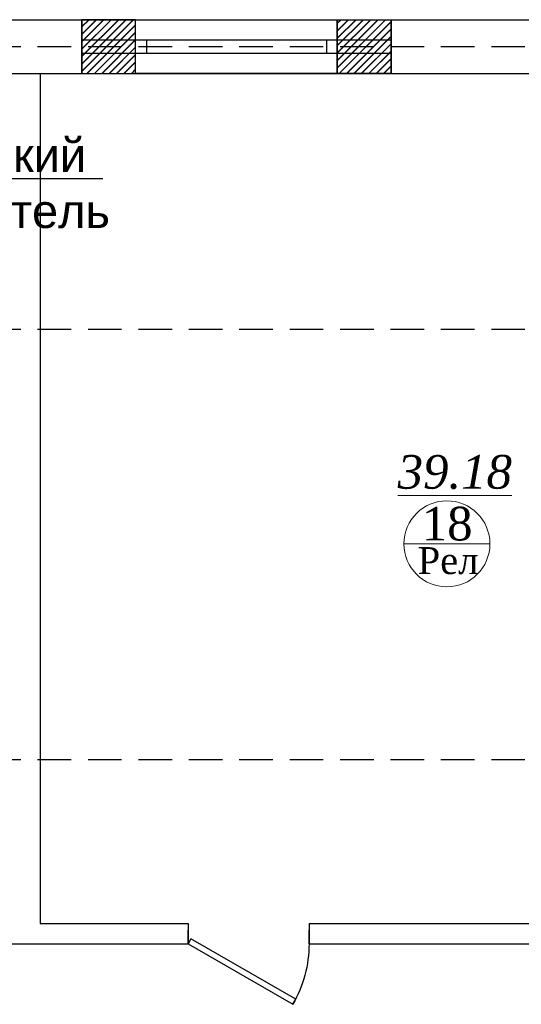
# Model space of a CAD drawing. Header units: inches. Extents: x 8001 to 766003, y -84601 to 563258.
# Tile 149 of 169: x 484503 to 488235, y 278534 to 285854. Entities that reach past the tile are written whole.
import ezdxf
from ezdxf import colors
from ezdxf.entities.mleader import LeaderData, LeaderLine
from ezdxf.math import Vec2, Vec3

# ---------------------------------------------------------------- set-up
doc = ezdxf.new("R2010")
doc.units = ezdxf.units.IN
doc.header["$MEASUREMENT"] = 0
doc.linetypes.add('( Hidden )', pattern=[0.375, 0.25, -0.125])
for name, color, linetype, lineweight in [('.', 7, 'Continuous', 15), ('СТЕНЫ', 7, 'Continuous', 40), ('Т3', 10, 'Continuous', 25)]:
    doc.layers.add(name, color=color, linetype=linetype, lineweight=lineweight)
doc.styles.get("Standard").update_dxf_attribs({"font": 'arial.ttf'})
doc.styles.add('TIEMS', font='times.ttf')
pattern_1 = [(45, (1276666.2517349, 1731302.557319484), (-27.57716446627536, 27.57716446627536), []), (45, (1276668.2517349, 1731302.557319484), (-27.57716446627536, 27.57716446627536), [])]

# ---------------------------------------------------------------- blocks, each defined once
blk = doc.blocks.new('*U283')
at = {"color": 5}
for p, q in [((-36, 8.881784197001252e-16), (-36, 3.999999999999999)), ((0, 0), (0, 3.999999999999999))]:
    blk.add_line(p, q, dxfattribs=at)
blk.add_lwpolyline([(0, 8.881784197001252e-16), (-31.1769145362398, -17.99999999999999), (-32.05191453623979, -16.48445554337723), (-0.875, 1.515544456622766)], close=True, dxfattribs=at)
blk.add_arc((0, 0), 36, 180, 209.9999999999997, dxfattribs=at)
blk = doc.blocks.new('gggggggggggggfffffffffffffgc')
for p, q in [((3348311.882303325, 615064.9798417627), (3348311.882303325, 615464.9798417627)), ((3350611.882303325, 615064.9798417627), (3350611.882303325, 615464.9798417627))]:
    blk.add_line(p, q)
at = {"color": 5}
for p, q in [((3348311.882303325, 615314.9798417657), (3350611.882303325, 615314.9798417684)), ((3348311.882303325, 615214.9798417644), (3350611.882303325, 615214.9798417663))]:
    blk.add_line(p, q, dxfattribs=at)
blk = doc.blocks.new('gggggggggggggggffffffffffgc')
at = {"layer": '.'}
h = blk.add_hatch(dxfattribs=at)
h.set_pattern_fill('JIS_LC_8', color=32, scale=5)
h.set_pattern_definition(pattern_1)
h.paths.add_polyline_path([(1969329.713512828, 2113298.219507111), (1968929.713512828, 2113298.219507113), (1968929.713512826, 2112898.219507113), (1969329.713512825, 2112898.219507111)])
h = blk.add_hatch(dxfattribs=at)
h.set_pattern_fill('JIS_LC_8', color=32, scale=5)
h.set_pattern_definition(pattern_1)
h.paths.add_polyline_path([(1970829.713512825, 2113298.219507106), (1971229.713512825, 2113298.219507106), (1971229.713512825, 2112898.219507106), (1970829.713512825, 2112898.219507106)])
for p, q in [((1968929.713512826, 2113298.219507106), (1968929.713512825, 2112898.219507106)), ((1968929.713512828, 2113298.219507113), (1968929.713512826, 2112898.219507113)), ((1971229.713512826, 2113298.219507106), (1971229.713512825, 2112898.219507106))]:
    blk.add_line(p, q)
at = {"color": 5}
for p, q in [((1969329.713512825, 2113148.219507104), (1970829.713512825, 2113148.219507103)), ((1969329.713512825, 2113048.219507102), (1970829.713512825, 2113048.219507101))]:
    blk.add_line(p, q, dxfattribs=at)
for points in [[(1969329.713512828, 2113298.219507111), (1968929.713512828, 2113298.219507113), (1968929.713512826, 2112898.219507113), (1969329.713512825, 2112898.219507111)], [(1970829.713512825, 2113298.219507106), (1971229.713512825, 2113298.219507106), (1971229.713512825, 2112898.219507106), (1970829.713512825, 2112898.219507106)]]:
    blk.add_lwpolyline(points, close=True)
at = {"color": 0}
blk.add_lwpolyline([(1969329.713512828, 2113298.219507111), (1970829.713512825, 2113298.219507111), (1970829.713512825, 2112898.219507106), (1969329.713512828, 2112898.219507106)], close=True, dxfattribs=at)
at = {"color": 5}
for points in [[(1969409.713512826, 2113148.219507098), (1969409.713512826, 2113048.219507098)], [(1970749.713512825, 2113148.219507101), (1970749.713512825, 2113048.219507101)]]:
    blk.add_lwpolyline(points, dxfattribs=at)
blk = doc.blocks.new('hkgk')
for p, q in [((176571.1995090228, 102129.3399678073), (231521.1995090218, 102129.3399678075)), ((176971.1995090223, 101729.3399678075), (182621.1995090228, 101729.3399678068)), ((182621.1995090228, 101729.3399678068), (221971.1995090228, 101729.3399678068)), ((182621.1995090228, 101729.3399678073), (182621.1995090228, 95409.33996780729)), ((182621.1995090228, 95409.33996780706), (183721.1995090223, 95409.33996780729)), ((183721.1995090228, 95409.33996780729), (183721.1995090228, 95259.33996780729)), ((184621.1995090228, 95409.33996780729), (189521.1995090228, 95409.33996780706)), ((184621.1995090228, 95409.33996780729), (184621.1995090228, 95259.33996780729)), ((181971.1995090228, 95259.33996780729), (183721.1995090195, 95259.33996780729)), ((184621.1995090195, 95259.33996780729), (189521.1995090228, 95259.33996780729))]:
    blk.add_line(p, q)
at = {"color": 1, "linetype": '( Hidden )', "ltscale": 1000}
for p, q in [((170227.6217216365, 101929.3399678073), (231321.1995090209, 101929.3399678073)), ((170227.6217216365, 99829.33996780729), (231321.1995090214, 99829.33996780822)), ((170227.621721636, 96629.33996780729), (231321.1995090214, 96629.33996780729))]:
    blk.add_line(p, q, dxfattribs=at)
at = {"lineweight": 0, "ltscale": 100}
blk.add_line((185326.6805230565, 98232.70744581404), (185966.6805230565, 98232.70744581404), dxfattribs=at)
at = {"layer": 'СТЕНЫ', "color": 0, "linetype": 'ByBlock', "lineweight": 0, "ltscale": 100}
blk.add_circle((185646.6805230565, 98232.70744581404), 320, dxfattribs=at)
blk.add_blockref('gggggggggggggfffffffffffffgc', (-3165380.385930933, -513335.6398739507))
at = {"color": 0}
blk.add_blockref('gggggggggggggggffffffffffgc', (-1785998.217140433, -2011168.879539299), dxfattribs=at)
at = {"color": 5, "xscale": -25, "yscale": 25, "zscale": 25}
blk.add_blockref('*U283', (183721.1995090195, 95259.33996780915), dxfattribs=at)
at = {"lineweight": 0, "ltscale": 100, "char_height": 250, "attachment_point": 5, "style": 'TIEMS'}
for s, insert in [('\\A1;{\\fTimes New Roman|b0|i1|c204|p18;\\L39.18}', (185705.7534454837, 98764.90745557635)), ('\\A1;18', (185648.8175185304, 98380.95672069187))]:
    blk.add_mtext(s, dxfattribs=dict(at, insert=insert))
at = {"lineweight": 0, "ltscale": 100, "insert": (185655.30296933, 98106.81258029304), "char_height": 200, "width": 1156.471053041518, "attachment_point": 5, "style": 'TIEMS'}
blk.add_mtext('\\A1;Рел', dxfattribs=at)

msp = doc.modelspace()

# ---------------------------------------------------------------- block references
at = {"color": 25}
msp.add_blockref('hkgk', (302034.1337840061, 183724.9024351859), dxfattribs=at)

# ---------------------------------------------------------------- next in the draw order: leaders
at = {"layer": 'Т3'}
ml = msp.add_multileader_mtext('Standard', dxfattribs=at)
ml.set_content('Электрический\\Pводонагреватель\\P30л', color=256)
ml.set_leader_properties(color=256, linetype='ByLayer', lineweight=-1)
ml.build(insert=Vec2(0, 0))
ml.multileader.update_dxf_attribs({"has_dogleg": 0, "text_left_attachment_type": 6, "text_right_attachment_type": 6, "dogleg_length": 0.36, "arrow_head_size": 300})
ctx = ml.context
ctx.base_point, ctx.char_height, ctx.arrow_head_size, ctx.landing_gap_size, ctx.plane_origin = Vec3(482330.9615103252, 284672.3907736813), 250, 300, 60.75, Vec3(463364.6403939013, 283658.9053219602)
ctx.left_attachment, ctx.right_attachment, ctx.text_align_type = 6, 6, 1
notes = []
notes.append((ctx, [(0, (1, 1, 0), (482330.6015103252, 284672.3907736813), (1, 0), 0.36, [(0, [(481608.8918271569, 284246.5598592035)], 0, [])])]))
ctx.mtext.insert, ctx.mtext.width, ctx.mtext.defined_height, ctx.mtext.alignment, ctx.mtext.flow_direction = Vec3(483774.9823152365, 284972.3907736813), 2702.5, 2367.809121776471, 2, 5
for ctx, leaders in notes:
    for number, flags, end, landing, length, lines in leaders:
        leader = LeaderData()
        leader.index, (leader.has_last_leader_line, leader.has_dogleg_vector, leader.attachment_direction) = number, flags
        leader.last_leader_point, leader.dogleg_vector, leader.dogleg_length = Vec3(end), Vec3(landing), length
        for number, points, colour, breaks in lines:
            line = LeaderLine()
            line.index, line.vertices, line.color, line.breaks = number, Vec3.list(points), colors.encode_raw_color(colour), breaks
            leader.lines.append(line)
        ctx.leaders.append(leader)

doc.saveas('drawing.dxf')
